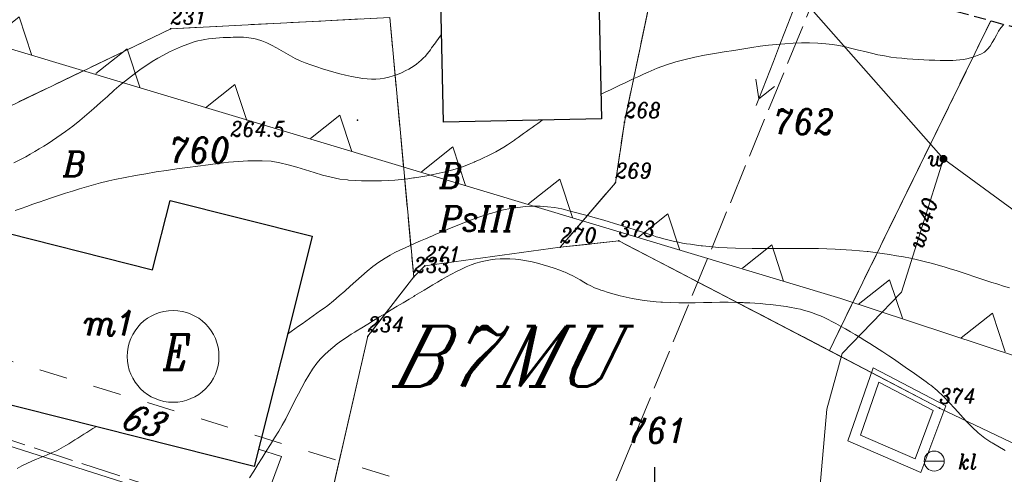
# Model space of a CAD drawing. Header units: metres. Extents: x 7435600 to 7436400, y 5537603 to 5538250.
# Tile 28 of 43: x 7435968 to 7436017, y 5537952 to 5537975. Entities that reach past the tile are written whole.
import ezdxf
from ezdxf.enums import TextEntityAlignment as Align

# ---------------------------------------------------------------- set-up
doc = ezdxf.new("R2010")
doc.units = ezdxf.units.M
doc.header["$MEASUREMENT"] = 0
for name, pattern in [('1.4_1.4', [2.8, 1.4, -1.4]), ('1.5_0.5', [2, 1.5, -0.5]), ('2', [0.9, 0.6, -0.3]), ('218-500', [1, 0.5, -0.5]), ('219-500', [0]), ('3117-500', [0]), ('mz2.0_0.5', [2.5, 2, -0.5])]:
    doc.linetypes.add(name, pattern=pattern)
doc.layers.get('0').update_dxf_attribs({"color": 2, "linetype": 'CONTINUOUS', "lineweight": 5})
doc.layers.add('!ramka', color=2, linetype='CONTINUOUS', lineweight=0)
doc.layers.add('BUIB02_02', color=7, linetype='CONTINUOUS', lineweight=0)
for name, color, linetype in [('203-Punkt załamania granicy działki nie stabilizowany', 7, 'CONTINUOUS'), ('203-Punkt załamania granicy działki nie stabilizowany-Atr104', 7, 'CONTINUOUS'), ('209-Opis konturu klasyfikacyjnego', 7, 'CONTINUOUS'), ('210-Oznaczenie użytku', 7, 'CONTINUOUS'), ('211-Nr działki', 7, 'CONTINUOUS'), ('217-Granica konturu klasyfikcyjnego', 7, 'CONTINUOUS'), ('218-Granica użytku', 7, 'CONTINUOUS'), ('219-Linia granicy', 7, 'CONTINUOUS'), ('238-Punkt adresowy budynku', 7, 'CONTINUOUS'), ('312-Budynek (powierzchnia)', 7, 'CONTINUOUS'), ('312-Numer ewidencyjny budynku-Atr124', 7, 'CONTINUOUS'), ('811-Warstwica ciągła linia', 7, 'CONTINUOUS'), ('814-Warstwica pogrubiona linia', 7, 'CONTINUOUS'), ('995-Tekst dodatkowy duży', 7, 'CONTINUOUS'), ('Miejsce błędu lub ostrzeżenia po kontroli', 7, 'CONTINUOUS'), ('murek oporowy (linia)', 7, 'CONTINUOUS'), ('Nieprzekraczalna linia zabudowy', 7, 'CONTINUOUS'), ('ogrodzenie trwałe (linia)', 7, 'CONTINUOUS'), ('osadnik kanalizacji lokalnej (dół Chambeau) (punkt)', 7, 'CONTINUOUS'), ('osadnik kanalizacji lokalnej (dół Chambeau) (punkt)-Atr17', 7, 'CONTINUOUS'), ('przewód elektroenergetyczny niskiego napięcia (linia) - symbol', 7, 'CONTINUOUS'), ('przewód gazowy (linia)', 7, 'CONTINUOUS'), ('przewód telekomunikacyjny (linia)', 7, 'CONTINUOUS'), ('przewód telekomunikacyjny - projektowany lub w budowie (linia) - ob. projektowany', 7, 'CONTINUOUS'), ('przewód wodociągowy (linia)', 7, 'CONTINUOUS'), ('przewód wodociągowy (linia)-Atr1', 7, 'CONTINUOUS'), ('punkt wysokościowy naturalny', 7, 'CONTINUOUS'), ('punkt wysokościowy naturalny-Atr2', 7, 'CONTINUOUS'), ('Wstawianie ramki sekcyjnej z opisem', 7, 'CONTINUOUS'), ('Zakres', 7, 'CONTINUOUS'), ('zasuwa - siec wodociągowa (punkt)', 7, 'CONTINUOUS'), ('zasuwa - siec wodociągowa (punkt)-Atr17', 7, 'CONTINUOUS')]:
    doc.layers.add(name, color=color, linetype=linetype)
doc.styles.get("Standard").update_dxf_attribs({"font": 'italic_1250.shx', "width": 0.75})
doc.linetypes.add('450-500k', pattern='A,2.5,0,[7,ksztalty.shx,S=0.714,R=0,X=0,Y=0],2.5', length=5)
doc.linetypes.add('902-500', pattern='A,3.75,0,[1,ksztalty.shx,S=0.5,R=0,X=0,Y=0],3.75', length=7.5)

# ---------------------------------------------------------------- blocks, each defined once
blk = doc.blocks.new('203')
at = {"linetype": 'Continuous', "lineweight": 0}
h = blk.add_hatch(color=0, dxfattribs=at)
edge = h.paths.add_edge_path()
edge.add_arc((0, 0), 0.045, 0, 360)
blk = doc.blocks.new('US07')
at = {"color": 0, "linetype": 'Continuous', "lineweight": 13}
for q in [(-0.5, 0), (0.5, 0)]:
    blk.add_line((0, 0), q, dxfattribs=at)
blk.add_circle((0, 0), 0.5, dxfattribs=at)
blk = doc.blocks.new('PE04')
at = {"color": 0, "linetype": 'Continuous', "lineweight": 13}
for p, q in [((4.65, 0), (3.784, 0.5)), ((0.65, 0), (0, 0)), ((0.65, 0), (1.65, 0)), ((1.65, 0), (2.65, 0)), ((2.65, 0), (3.65, 0)), ((3.65, 0), (4.65, 0)), ((4.65, 0), (3.784, -0.5)), ((4.65, 0), (5, 0))]:
    blk.add_line(p, q, dxfattribs=at)
blk = doc.blocks.new('US25')
at = {"linetype": 'Continuous', "lineweight": 0}
h = blk.add_hatch(color=0, dxfattribs=at)
edge = h.paths.add_edge_path()
edge.add_arc((0, 0), 0.2, 0, 360)
blk = doc.blocks.new('PW01')
at = {"linetype": 'Continuous', "lineweight": 13}
h = blk.add_hatch(color=0, dxfattribs=at)
edge = h.paths.add_edge_path()
edge.add_arc((0, 0), 0.045, 0, 360)
blk = doc.blocks.new('RAMKA500K')
at = {"color": 0}
for p, q in [((0, 197.5), (0, 202.5)), ((400, 197.5), (400, 202.5))]:
    blk.add_line(p, q, dxfattribs=at)

msp = doc.modelspace()

# ---------------------------------------------------------------- linework, layer by layer
at = {"layer": '!ramka', "color": 251, "linetype": 'Continuous', "lineweight": 13}
msp.add_3dface([(7435692.445, 5538052.761), (7436192.445, 5538052.761), (7436192.445, 5537747.761), (7435692.445, 5537747.761)], dxfattribs=at)
at = {"layer": '217-Granica konturu klasyfikcyjnego', "color": 3, "linetype": '1.5_0.5', "lineweight": 13, "flags": 128}
for points in [[(7436000.48, 5537979.189), (7435998.48, 5537969.7)], [(7435998.48, 5537969.7), (7436000.48, 5537979.189)], [(7435975.85, 5537974.36), (7435986.78, 5537974.92)], [(7435986.78, 5537974.92), (7435987.97, 5537961.98)], [(7436008.7, 5537958.31), (7436016.748, 5537974.748)], [(7436016.748, 5537974.748), (7436008.7, 5537958.31)], [(7435962.86, 5537968.11), (7435975.85, 5537974.36)], [(7435998.48, 5537969.7), (7435998.03, 5537966.68)], [(7435998.03, 5537966.68), (7435998.48, 5537969.7)], [(7435998.03, 5537966.68), (7435995.28, 5537963.46)], [(7435995.28, 5537963.46), (7435998.03, 5537966.68)], [(7435995.28, 5537963.46), (7435998.2, 5537963.78)], [(7435998.2, 5537963.78), (7435995.28, 5537963.46)], [(7435998.2, 5537963.78), (7436008.7, 5537958.31)], [(7436008.7, 5537958.31), (7435998.2, 5537963.78)], [(7435987.97, 5537961.98), (7435985.68, 5537959.02)], [(7435985.68, 5537959.02), (7435982.96, 5537947.11)]]:
    msp.add_lwpolyline(points, dxfattribs=at)
at = {"layer": '218-Granica użytku', "color": 3, "linetype": '218-500', "lineweight": 13, "flags": 128}
for points in [[(7436008.7, 5537958.31), (7436016.748, 5537974.748)], [(7436016.748, 5537974.748), (7436008.7, 5537958.31)]]:
    msp.add_lwpolyline(points, dxfattribs=at)
at = {"layer": '219-Linia granicy', "color": 96, "linetype": '219-500', "lineweight": 13, "flags": 128}
for points in [[(7436000.48, 5537979.189), (7435998.48, 5537969.7)], [(7435975.85, 5537974.36), (7435986.78, 5537974.92)], [(7435986.78, 5537974.92), (7435987.97, 5537961.98)], [(7435962.86, 5537968.11), (7435975.85, 5537974.36)], [(7435998.48, 5537969.7), (7435998.03, 5537966.68)], [(7435998.03, 5537966.68), (7435995.28, 5537963.46)], [(7435995.28, 5537963.46), (7435998.2, 5537963.78)], [(7435998.2, 5537963.78), (7436014.19, 5537955.44)], [(7435995.28, 5537963.46), (7435988.52, 5537962.53)], [(7435987.97, 5537961.98), (7435988.52, 5537962.53)], [(7435987.97, 5537961.98), (7435985.68, 5537959.02)], [(7435985.68, 5537959.02), (7435982.96, 5537947.11)], [(7436014.19, 5537955.44), (7436021.62, 5537951.9)]]:
    msp.add_lwpolyline(points, dxfattribs=at)
at = {"layer": '312-Budynek (powierzchnia)', "color": 251, "linetype": 'Continuous', "lineweight": 25, "flags": 128}
for points in [[(7435989.46, 5537969.7), (7435989.18, 5537982.56)], [(7435997.109, 5537980.486), (7435997.34, 5537969.87)], [(7435997.34, 5537969.87), (7435989.46, 5537969.7)], [(7435974.94, 5537962.34), (7435975.82, 5537965.8)], [(7435975.82, 5537965.8), (7435982.91, 5537964.01)], [(7435966.53, 5537964.47), (7435974.94, 5537962.34)], [(7435982.91, 5537964.01), (7435982.04, 5537960.54)], [(7435982.04, 5537960.54), (7435980.01, 5537952.52)], [(7435980.01, 5537952.52), (7435964.5, 5537956.43)]]:
    msp.add_lwpolyline(points, dxfattribs=at)
at = {"layer": '811-Warstwica ciągła linia', "color": 32, "linetype": 'Continuous', "lineweight": 13, "flags": 128}
for points in [[(7435968.035, 5537967.673), (7435968.39, 5537967.85), (7435968.62, 5537967.974), (7435968.847, 5537968.101), (7435969.073, 5537968.232), (7435969.296, 5537968.367), (7435969.517, 5537968.504), (7435969.737, 5537968.644), (7435969.955, 5537968.787), (7435970.172, 5537968.932), (7435970.386, 5537969.08), (7435970.6, 5537969.23), (7435970.967, 5537969.502), (7435971.324, 5537969.786), (7435971.672, 5537970.08), (7435972.015, 5537970.38), (7435972.355, 5537970.684), (7435972.695, 5537970.989), (7435973.038, 5537971.292), (7435973.386, 5537971.59), (7435973.743, 5537971.88), (7435974.11, 5537972.16), (7435974.38, 5537972.354), (7435974.653, 5537972.54), (7435974.929, 5537972.719), (7435975.21, 5537972.889), (7435975.495, 5537973.05), (7435975.786, 5537973.201), (7435976.083, 5537973.343), (7435976.387, 5537973.473), (7435976.7, 5537973.593), (7435977.02, 5537973.7), (7435977.2, 5537973.751), (7435977.381, 5537973.794), (7435977.561, 5537973.828), (7435977.742, 5537973.856), (7435977.923, 5537973.878), (7435978.104, 5537973.894), (7435978.286, 5537973.907), (7435978.467, 5537973.917), (7435978.648, 5537973.924), (7435978.83, 5537973.93), (7435978.96, 5537973.934), (7435979.09, 5537973.937), (7435979.22, 5537973.938), (7435979.35, 5537973.937), (7435979.481, 5537973.933), (7435979.611, 5537973.925), (7435979.741, 5537973.912), (7435979.871, 5537973.895), (7435980.001, 5537973.871), (7435980.13, 5537973.84), (7435980.391, 5537973.758), (7435980.642, 5537973.657), (7435980.885, 5537973.542), (7435981.123, 5537973.415), (7435981.357, 5537973.282), (7435981.59, 5537973.146), (7435981.824, 5537973.012), (7435982.063, 5537972.883), (7435982.307, 5537972.765), (7435982.56, 5537972.66), (7435982.845, 5537972.556), (7435983.132, 5537972.456), (7435983.419, 5537972.361), (7435983.706, 5537972.272), (7435983.994, 5537972.189), (7435984.283, 5537972.112), (7435984.572, 5537972.043), (7435984.861, 5537971.98), (7435985.151, 5537971.926), (7435985.44, 5537971.88), (7435985.652, 5537971.856), (7435985.865, 5537971.846), (7435986.08, 5537971.85), (7435986.296, 5537971.868), (7435986.511, 5537971.899), (7435986.727, 5537971.944), (7435986.942, 5537972.004), (7435987.156, 5537972.078), (7435987.369, 5537972.167), (7435987.58, 5537972.27), (7435987.722, 5537972.348), (7435987.858, 5537972.429), (7435987.988, 5537972.513), (7435988.112, 5537972.601), (7435988.23, 5537972.693), (7435988.343, 5537972.79), (7435988.45, 5537972.892), (7435988.552, 5537972.999), (7435988.649, 5537973.111), (7435988.74, 5537973.23), (7435988.803, 5537973.316), (7435988.865, 5537973.402), (7435988.927, 5537973.487), (7435988.99, 5537973.573), (7435989.052, 5537973.659), (7435989.114, 5537973.745), (7435989.175, 5537973.831), (7435989.237, 5537973.917), (7435989.299, 5537974.004), (7435989.36, 5537974.09)], [(7435981.68, 5537959.13), (7435981.862, 5537959.259), (7435982.045, 5537959.389), (7435982.227, 5537959.519), (7435982.409, 5537959.649), (7435982.591, 5537959.779), (7435982.773, 5537959.909), (7435982.955, 5537960.039), (7435983.136, 5537960.169), (7435983.318, 5537960.3), (7435983.5, 5537960.43), (7435983.68, 5537960.563), (7435983.97, 5537960.793), (7435984.253, 5537961.033), (7435984.531, 5537961.279), (7435984.807, 5537961.529), (7435985.082, 5537961.778), (7435985.36, 5537962.025), (7435985.644, 5537962.266), (7435985.935, 5537962.497), (7435986.237, 5537962.717), (7435986.36, 5537962.8), (7435986.55, 5537962.92), (7435986.791, 5537963.062), (7435987.036, 5537963.194), (7435987.285, 5537963.319), (7435987.537, 5537963.439), (7435987.791, 5537963.553), (7435988.047, 5537963.665), (7435988.304, 5537963.776), (7435988.561, 5537963.886), (7435988.819, 5537963.998), (7435988.87, 5537964.02), (7435989.076, 5537964.11), (7435989.372, 5537964.238), (7435989.668, 5537964.363), (7435989.965, 5537964.485), (7435990.262, 5537964.604), (7435990.561, 5537964.719), (7435990.861, 5537964.831), (7435991.163, 5537964.939), (7435991.468, 5537965.042), (7435991.776, 5537965.141), (7435991.87, 5537965.17), (7435992.087, 5537965.233), (7435992.444, 5537965.323), (7435992.806, 5537965.396), (7435993.171, 5537965.451), (7435993.538, 5537965.488), (7435993.906, 5537965.506), (7435994.273, 5537965.504), (7435994.638, 5537965.482), (7435994.999, 5537965.438), (7435995.355, 5537965.371), (7435995.49, 5537965.34), (7435995.706, 5537965.286), (7435996.034, 5537965.202), (7435996.361, 5537965.116), (7435996.687, 5537965.027), (7435997.014, 5537964.936), (7435997.34, 5537964.843), (7435997.665, 5537964.748), (7435997.991, 5537964.652), (7435998.315, 5537964.554), (7435998.64, 5537964.454), (7435998.75, 5537964.42), (7435998.963, 5537964.352), (7435999.121, 5537964.301), (7435999.279, 5537964.249), (7435999.436, 5537964.196), (7435999.593, 5537964.144), (7435999.751, 5537964.092), (7435999.908, 5537964.04), (7436000.067, 5537963.99), (7436000.226, 5537963.941), (7436000.33, 5537963.91), (7436000.386, 5537963.894), (7436000.581, 5537963.841), (7436000.777, 5537963.793), (7436000.973, 5537963.749), (7436001.171, 5537963.709), (7436001.369, 5537963.673), (7436001.568, 5537963.64), (7436001.768, 5537963.61), (7436001.967, 5537963.583), (7436002.167, 5537963.557), (7436002.31, 5537963.54), (7436002.367, 5537963.533), (7436003.191, 5537963.458), (7436004.017, 5537963.415), (7436004.845, 5537963.396), (7436005.674, 5537963.393), (7436006.503, 5537963.397), (7436007.332, 5537963.4), (7436008.161, 5537963.395), (7436008.988, 5537963.372), (7436009.814, 5537963.324), (7436010.58, 5537963.25), (7436010.637, 5537963.243), (7436010.99, 5537963.199), (7436011.342, 5537963.151), (7436011.693, 5537963.098), (7436012.044, 5537963.041), (7436012.393, 5537962.979), (7436012.742, 5537962.911), (7436013.09, 5537962.837), (7436013.436, 5537962.756), (7436013.782, 5537962.669), (7436014.07, 5537962.59), (7436014.126, 5537962.574), (7436014.427, 5537962.485), (7436014.726, 5537962.392), (7436015.024, 5537962.296), (7436015.321, 5537962.198), (7436015.617, 5537962.098), (7436015.913, 5537961.998), (7436016.21, 5537961.899), (7436016.507, 5537961.801), (7436016.805, 5537961.705), (7436017.05, 5537961.63), (7436017.105, 5537961.613), (7436017.393, 5537961.525), (7436017.68, 5537961.436)], [(7435979.787, 5537951.97), (7435979.993, 5537952.302), (7435980.201, 5537952.634), (7435980.41, 5537952.964), (7435980.62, 5537953.295), (7435980.828, 5537953.625), (7435981.035, 5537953.957), (7435981.24, 5537954.29), (7435981.418, 5537954.594), (7435981.587, 5537954.903), (7435981.749, 5537955.215), (7435981.908, 5537955.529), (7435982.066, 5537955.845), (7435982.225, 5537956.159), (7435982.389, 5537956.473), (7435982.559, 5537956.783), (7435982.738, 5537957.089), (7435982.93, 5537957.39), (7435983.141, 5537957.677), (7435983.323, 5537957.891), (7435983.517, 5537958.093), (7435983.722, 5537958.285), (7435983.937, 5537958.467), (7435984.159, 5537958.641), (7435984.387, 5537958.807), (7435984.62, 5537958.966), (7435984.855, 5537959.12), (7435985.03, 5537959.23), (7435985.093, 5537959.269), (7435985.386, 5537959.45), (7435985.679, 5537959.63), (7435985.972, 5537959.81), (7435986.265, 5537959.988), (7435986.559, 5537960.166), (7435986.853, 5537960.343), (7435987.148, 5537960.52), (7435987.443, 5537960.696), (7435987.738, 5537960.872), (7435987.97, 5537961.01), (7435988.033, 5537961.048), (7435988.26, 5537961.184), (7435988.484, 5537961.319), (7435988.706, 5537961.453), (7435988.929, 5537961.587), (7435989.153, 5537961.72), (7435989.381, 5537961.852), (7435989.613, 5537961.984), (7435989.851, 5537962.115), (7435990.097, 5537962.246), (7435990.28, 5537962.34), (7435990.351, 5537962.375), (7435990.59, 5537962.485), (7435990.83, 5537962.581), (7435991.071, 5537962.664), (7435991.312, 5537962.734), (7435991.554, 5537962.791), (7435991.796, 5537962.835), (7435992.038, 5537962.866), (7435992.28, 5537962.885), (7435992.521, 5537962.892), (7435992.69, 5537962.89), (7435992.762, 5537962.887), (7435993.039, 5537962.868), (7435993.316, 5537962.835), (7435993.593, 5537962.79), (7435993.871, 5537962.734), (7435994.148, 5537962.667), (7435994.425, 5537962.591), (7435994.702, 5537962.506), (7435994.978, 5537962.414), (7435995.255, 5537962.316), (7435995.46, 5537962.24), (7435995.531, 5537962.212), (7435995.725, 5537962.127), (7435995.912, 5537962.033), (7435996.094, 5537961.934), (7435996.273, 5537961.832), (7435996.451, 5537961.729), (7435996.629, 5537961.628), (7435996.809, 5537961.532), (7435996.994, 5537961.443), (7435997.184, 5537961.364), (7435997.31, 5537961.32), (7435997.381, 5537961.297), (7435997.676, 5537961.206), (7435997.971, 5537961.121), (7435998.268, 5537961.043), (7435998.565, 5537960.972), (7435998.864, 5537960.909), (7435999.164, 5537960.853), (7435999.464, 5537960.805), (7435999.766, 5537960.766), (7436000.07, 5537960.737), (7436000.3, 5537960.72), (7436000.374, 5537960.716), (7436000.783, 5537960.699), (7436001.193, 5537960.692), (7436001.604, 5537960.693), (7436002.014, 5537960.698), (7436002.424, 5537960.706), (7436002.834, 5537960.714), (7436003.244, 5537960.719), (7436003.654, 5537960.719), (7436004.064, 5537960.713), (7436004.4, 5537960.7), (7436004.474, 5537960.696), (7436004.733, 5537960.683), (7436004.991, 5537960.667), (7436005.25, 5537960.65), (7436005.508, 5537960.629), (7436005.766, 5537960.605), (7436006.024, 5537960.577), (7436006.281, 5537960.545), (7436006.539, 5537960.507), (7436006.796, 5537960.464), (7436006.98, 5537960.43), (7436007.053, 5537960.415), (7436007.259, 5537960.368), (7436007.463, 5537960.315), (7436007.665, 5537960.254), (7436007.864, 5537960.188), (7436008.061, 5537960.115), (7436008.256, 5537960.036), (7436008.449, 5537959.951), (7436008.64, 5537959.861), (7436008.829, 5537959.765), (7436008.95, 5537959.7), (7436009.016, 5537959.664), (7436009.263, 5537959.527), (7436009.509, 5537959.388), (7436009.753, 5537959.247), (7436009.995, 5537959.104), (7436010.235, 5537958.96), (7436010.474, 5537958.813), (7436010.712, 5537958.665), (7436010.949, 5537958.515), (7436011.186, 5537958.363), (7436011.36, 5537958.25), (7436011.422, 5537958.209), (7436011.66, 5537958.052), (7436011.898, 5537957.892), (7436012.134, 5537957.732), (7436012.368, 5537957.57), (7436012.602, 5537957.406), (7436012.835, 5537957.242), (7436013.067, 5537957.077), (7436013.299, 5537956.911), (7436013.529, 5537956.744), (7436013.7, 5537956.62), (7436013.759, 5537956.576), (7436014.082, 5537956.312), (7436014.385, 5537956.025), (7436014.676, 5537955.724), (7436014.958, 5537955.413), (7436015.239, 5537955.098), (7436015.524, 5537954.788), (7436015.818, 5537954.486), (7436016.127, 5537954.2), (7436016.458, 5537953.936), (7436016.75, 5537953.74), (7436016.815, 5537953.701), (7436017.465, 5537953.331)], [(7435968.2, 5537952.43), (7435968.434, 5537952.56), (7435968.673, 5537952.678), (7435968.918, 5537952.788), (7435969.165, 5537952.892), (7435969.414, 5537952.994), (7435969.662, 5537953.096), (7435969.908, 5537953.202), (7435970.151, 5537953.314), (7435970.389, 5537953.436), (7435970.62, 5537953.57), (7435970.77, 5537953.664), (7435970.92, 5537953.758), (7435971.07, 5537953.852), (7435971.22, 5537953.946), (7435971.37, 5537954.04), (7435971.52, 5537954.134), (7435971.67, 5537954.228), (7435971.82, 5537954.322), (7435971.97, 5537954.416), (7435972.12, 5537954.51)]]:
    msp.add_lwpolyline(points, dxfattribs=at)
at = {"layer": '814-Warstwica pogrubiona linia', "color": 32, "linetype": 'Continuous', "lineweight": 13, "flags": 128}
for points in [[(7435997.32, 5537971.1), (7435997.554, 5537971.209), (7435997.788, 5537971.318), (7435998.022, 5537971.429), (7435998.255, 5537971.539), (7435998.489, 5537971.65), (7435998.722, 5537971.761), (7435998.956, 5537971.872), (7435999.19, 5537971.982), (7435999.425, 5537972.091), (7435999.66, 5537972.2), (7436000.112, 5537972.392), (7436000.573, 5537972.558), (7436001.041, 5537972.703), (7436001.516, 5537972.828), (7436001.995, 5537972.937), (7436002.479, 5537973.034), (7436002.965, 5537973.122), (7436003.454, 5537973.203), (7436003.942, 5537973.281), (7436004.43, 5537973.36), (7436004.839, 5537973.424), (7436005.248, 5537973.483), (7436005.659, 5537973.535), (7436006.071, 5537973.578), (7436006.483, 5537973.613), (7436006.894, 5537973.637), (7436007.305, 5537973.651), (7436007.715, 5537973.651), (7436008.123, 5537973.638), (7436008.53, 5537973.61), (7436008.856, 5537973.572), (7436009.18, 5537973.518), (7436009.503, 5537973.452), (7436009.826, 5537973.378), (7436010.149, 5537973.298), (7436010.472, 5537973.217), (7436010.795, 5537973.138), (7436011.118, 5537973.065), (7436011.444, 5537973.001), (7436011.77, 5537972.95), (7436012.041, 5537972.916), (7436012.313, 5537972.887), (7436012.586, 5537972.862), (7436012.859, 5537972.841), (7436013.133, 5537972.822), (7436013.406, 5537972.807), (7436013.68, 5537972.795), (7436013.954, 5537972.785), (7436014.227, 5537972.776), (7436014.5, 5537972.77), (7436014.677, 5537972.769), (7436014.854, 5537972.774), (7436015.031, 5537972.785), (7436015.206, 5537972.804), (7436015.382, 5537972.829), (7436015.557, 5537972.863), (7436015.731, 5537972.906), (7436015.905, 5537972.957), (7436016.078, 5537973.018), (7436016.25, 5537973.09), (7436016.432, 5537973.197), (7436016.585, 5537973.334), (7436016.714, 5537973.495), (7436016.828, 5537973.672), (7436016.932, 5537973.859), (7436017.033, 5537974.048), (7436017.139, 5537974.233), (7436017.256, 5537974.406), (7436017.391, 5537974.561), (7436017.402, 5537974.57)], [(7435968.095, 5537965.29), (7435968.387, 5537965.397), (7435968.681, 5537965.501), (7435968.976, 5537965.603), (7435969.272, 5537965.704), (7435969.29, 5537965.71), (7435969.568, 5537965.805), (7435969.913, 5537965.922), (7435970.258, 5537966.039), (7435970.603, 5537966.153), (7435970.949, 5537966.264), (7435971.296, 5537966.372), (7435971.644, 5537966.475), (7435971.994, 5537966.574), (7435972.346, 5537966.667), (7435972.7, 5537966.754), (7435972.77, 5537966.77), (7435973.057, 5537966.834), (7435973.573, 5537966.942), (7435974.09, 5537967.041), (7435974.607, 5537967.132), (7435975.126, 5537967.216), (7435975.645, 5537967.295), (7435976.165, 5537967.369), (7435976.686, 5537967.441), (7435977.207, 5537967.51), (7435977.728, 5537967.579), (7435977.96, 5537967.61), (7435978.251, 5537967.647), (7435978.492, 5537967.675), (7435978.733, 5537967.699), (7435978.975, 5537967.721), (7435979.217, 5537967.74), (7435979.458, 5537967.756), (7435979.7, 5537967.768), (7435979.941, 5537967.776), (7435980.181, 5537967.78), (7435980.37, 5537967.78), (7435980.421, 5537967.779), (7435980.855, 5537967.748), (7435981.287, 5537967.678), (7435981.717, 5537967.577), (7435982.145, 5537967.456), (7435982.572, 5537967.324), (7435983, 5537967.189), (7435983.428, 5537967.062), (7435983.856, 5537966.951), (7435984.287, 5537966.866), (7435984.67, 5537966.82), (7435984.72, 5537966.816), (7435985.046, 5537966.795), (7435985.374, 5537966.78), (7435985.703, 5537966.773), (7435986.033, 5537966.773), (7435986.363, 5537966.779), (7435986.694, 5537966.794), (7435987.024, 5537966.815), (7435987.354, 5537966.845), (7435987.683, 5537966.882), (7435987.96, 5537966.92), (7435988.011, 5537966.928), (7435988.321, 5537966.976), (7435988.629, 5537967.029), (7435988.936, 5537967.088), (7435989.242, 5537967.153), (7435989.546, 5537967.226), (7435989.848, 5537967.306), (7435990.148, 5537967.397), (7435990.447, 5537967.497), (7435990.743, 5537967.608), (7435990.99, 5537967.71), (7435991.038, 5537967.731), (7435991.25, 5537967.825), (7435991.459, 5537967.921), (7435991.665, 5537968.02), (7435991.869, 5537968.123), (7435992.07, 5537968.229), (7435992.269, 5537968.339), (7435992.464, 5537968.454), (7435992.656, 5537968.574), (7435992.845, 5537968.699), (7435992.99, 5537968.8), (7435993.031, 5537968.83), (7435993.172, 5537968.931), (7435993.313, 5537969.032), (7435993.454, 5537969.133), (7435993.595, 5537969.234), (7435993.736, 5537969.335), (7435993.877, 5537969.436), (7435994.018, 5537969.537), (7435994.159, 5537969.638), (7435994.3, 5537969.739), (7435994.4, 5537969.81)]]:
    msp.add_lwpolyline(points, dxfattribs=at)
at = {"layer": 'BUIB02_02', "color": 122, "linetype": 'Continuous', "lineweight": 13}
msp.add_circle((7435975.97, 5537958.02), 2.289, dxfattribs=at)
at = {"layer": 'Miejsce błędu lub ostrzeżenia po kontroli', "color": 214, "linetype": '1.4_1.4', "lineweight": 13, "flags": 128}
msp.add_lwpolyline([(7435942.54, 5537965.49), (7435996.65, 5537949.04), (7436064.9, 5537926.91), (7436099.32, 5537915.75), (7436131.86, 5537901.49)], dxfattribs=at)
at = {"layer": 'murek oporowy (linia)', "color": 251, "linetype": '450-500k', "lineweight": 13}
for p, q in [((7436009.628, 5537953.813), (7436010.889, 5537957.446)), ((7436010.889, 5537957.446), (7436014.501, 5537955.559)), ((7436014.501, 5537955.559), (7436013.262, 5537952.236)), ((7436013.262, 5537952.236), (7436009.628, 5537953.813))]:
    msp.add_line(p, q, dxfattribs=at)
at = {"layer": 'murek oporowy (linia)', "color": 251, "lineweight": 13}
for p, q in [((7436010.252, 5537954.087), (7436011.171, 5537956.734)), ((7436011.171, 5537956.734), (7436013.879, 5537955.321)), ((7436013.879, 5537955.321), (7436012.978, 5537952.904)), ((7436012.978, 5537952.904), (7436010.252, 5537954.087))]:
    msp.add_line(p, q, dxfattribs=at)
at = {"layer": 'Nieprzekraczalna linia zabudowy', "color": 251, "linetype": '3117-500', "lineweight": 13, "flags": 128}
msp.add_lwpolyline([(7436132.87, 5537917.47), (7436105.98, 5537928.56), (7436069.68, 5537940.95), (7436009.28, 5537960.91), (7435960.76, 5537975.49), (7435944.26, 5537980.85)], dxfattribs=at)
msp.add_lwpolyline([(7436132.87, 5537917.47), (7436105.98, 5537928.56), (7436069.68, 5537940.95), (7436009.28, 5537960.91), (7435960.76, 5537975.49), (7435944.26, 5537980.85)], dxfattribs=at)
msp.add_lwpolyline([(7436132.87, 5537917.47), (7436105.98, 5537928.56), (7436069.68, 5537940.95), (7436009.28, 5537960.91), (7435960.76, 5537975.49), (7435944.26, 5537980.85)], dxfattribs=at)
at = {"layer": 'Nieprzekraczalna linia zabudowy', "color": 251, "linetype": '3117-500', "lineweight": 13, "elevation": 0, "flags": 128}
for points in [[(7435968.926, 5537973.023), (7435968.292, 5537974.947), (7435966.728, 5537973.709)], [(7435974.313, 5537971.442), (7435973.679, 5537973.366), (7435972.115, 5537972.128)], [(7435979.648, 5537969.777), (7435979.055, 5537971.576), (7435977.593, 5537970.418)], [(7435984.882, 5537968.244), (7435984.289, 5537970.043), (7435982.827, 5537968.885)], [(7435990.553, 5537966.541), (7435989.919, 5537968.465), (7435988.356, 5537967.227)], [(7435995.894, 5537964.938), (7435995.261, 5537966.862), (7435993.697, 5537965.624)], [(7436001.236, 5537963.322), (7436000.643, 5537965.121), (7435999.181, 5537963.964)], [(7436006.417, 5537961.777), (7436005.825, 5537963.576), (7436004.362, 5537962.418)], [(7436012.34, 5537959.92), (7436011.706, 5537961.844), (7436010.142, 5537960.606)], [(7436017.476, 5537958.253), (7436016.842, 5537960.176), (7436015.278, 5537958.938)]]:
    msp.add_lwpolyline(points, dxfattribs=at)
at = {"layer": 'ogrodzenie trwałe (linia)', "color": 251, "linetype": '902-500', "lineweight": 13, "flags": 128}
for points in [[(7435982.21, 5537947.32), (7435983.13, 5537947.85), (7435985.68, 5537959.02), (7435987.97, 5537961.98), (7435988.52, 5537962.53), (7435995.28, 5537963.46), (7435998.03, 5537966.68), (7435998.48, 5537969.7), (7436000.48, 5537979.189)], [(7435995.28, 5537963.46), (7435998.2, 5537963.78), (7436008.7, 5537958.31), (7436014.19, 5537955.44), (7436021.62, 5537951.9), (7436017.93, 5537936.28), (7436001.21, 5537941.47)]]:
    msp.add_lwpolyline(points, dxfattribs=at)
at = {"layer": 'przewód gazowy (linia)', "color": 40, "linetype": 'Continuous', "lineweight": 13, "flags": 128}
msp.add_lwpolyline([(7435979.37, 5537947.59), (7435981.37, 5537953.02), (7435980.23, 5537953.39)], dxfattribs=at)
at = {"layer": 'przewód telekomunikacyjny (linia)', "color": 30, "linetype": 'Continuous', "lineweight": 13, "flags": 128}
msp.add_lwpolyline([(7435981.96, 5537949.04), (7435962.29, 5537955.3), (7435943.75, 5537963.85)], dxfattribs=at)
at = {"layer": 'przewód telekomunikacyjny - projektowany lub w budowie (linia) - ob. projektowany', "color": 30, "linetype": 'mz2.0_0.5', "lineweight": 13, "flags": 128}
for points in [[(7435792.843, 5538009.737), (7435824.83, 5537998.33), (7435855.01, 5537989.2), (7435890.63, 5537977.66), (7435960.78, 5537956.17), (7435995.22, 5537944.87), (7436035.99, 5537931.9), (7436029.28, 5537911.61)], [(7435995.22, 5537944.87), (7436007.99, 5537975.98), (7436008.44, 5537977.016)]]:
    msp.add_lwpolyline(points, dxfattribs=at)
at = {"layer": 'przewód wodociągowy (linia)', "color": 5, "linetype": 'Continuous', "lineweight": 13, "flags": 128}
for points in [[(7436005.669, 5537977.772), (7436014.39, 5537967.87), (7436029.64, 5537956.72), (7436039.92, 5537949.42)], [(7436008.18, 5537950.85), (7436008.57, 5537955.39), (7436009.34, 5537958.17), (7436012.29, 5537961.23), (7436014.39, 5537967.87)]]:
    msp.add_lwpolyline(points, dxfattribs=at)
at = {"layer": 'Zakres', "color": 5, "linetype": '2', "lineweight": 30, "flags": 128}
msp.add_lwpolyline([(7435791.95, 5538004.83), (7435788.55, 5537993.08), (7435787.96, 5537986.53), (7435787.35, 5537979.77), (7435791.23, 5537966.98), (7435799.62, 5537956.58), (7435811.29, 5537950.08), (7435839.35, 5537940.91), (7435847.93, 5537935.74), (7435857.59, 5537931.73), (7435868.01, 5537930.77), (7435873.84, 5537931.1), (7435927.63, 5537913.78), (7435934.32, 5537910.49), (7435948.84, 5537901.62), (7435957.74, 5537897.76), (7436015.82, 5537881.67), (7436056.09, 5537869.29), (7436058.12, 5537868.73), (7436082.82, 5537862.73), (7436097.96, 5537862.42), (7436111.81, 5537868.54), (7436121.78, 5537879.94), (7436129.89, 5537894.76), (7436134.11, 5537909.18), (7436131.89, 5537924.04), (7436123.64, 5537936.6), (7436110.88, 5537944.55), (7436055.14, 5537964.31), (7436052.48, 5537965.13), (7436027.84, 5537971.72), (7435999.56, 5537979.44), (7435995.34, 5537981.24), (7435974.61, 5537991.35), (7435974.21, 5537991.54), (7435952.34, 5538001.86), (7435940.13, 5538005.1), (7435927.06, 5538006.13), (7435886.07, 5538018.53), (7435885.05, 5538018.82), (7435855.64, 5538026.76), (7435837.67, 5538033.11), (7435824.44, 5538035.07), (7435811.44, 5538031.93), (7435800.57, 5538024.15), (7435795.41, 5538016.01), (7435793.41, 5538012.85)], close=True, dxfattribs=at)

# ---------------------------------------------------------------- block references
at = {"layer": '203-Punkt załamania granicy działki nie stabilizowany', "color": 3, "linetype": 'Continuous', "lineweight": 13}
for p in [(7435975.85, 5537974.36), (7435998.48, 5537969.7), (7435998.03, 5537966.68), (7435998.2, 5537963.78), (7435995.28, 5537963.46), (7435988.52, 5537962.53), (7435987.97, 5537961.98), (7435985.68, 5537959.02), (7436014.19, 5537955.44)]:
    msp.add_blockref('203', p, dxfattribs=at)
at = {"layer": 'osadnik kanalizacji lokalnej (dół Chambeau) (punkt)', "color": 251, "linetype": 'Continuous', "lineweight": 13}
msp.add_blockref('US07', (7436013.93, 5537952.8), dxfattribs=at)
at = {"layer": 'przewód elektroenergetyczny niskiego napięcia (linia) - symbol', "color": 1, "linetype": 'Continuous', "lineweight": 13, "rotation": 248.671}
msp.add_blockref('PE04', (7436006.87, 5537975.19), dxfattribs=at)
at = {"layer": 'punkt wysokościowy naturalny', "color": 251, "linetype": 'Continuous', "lineweight": 13}
msp.add_blockref('PW01', (7435985.17, 5537969.8), dxfattribs=at)
at = {"layer": 'Wstawianie ramki sekcyjnej z opisem', "color": 251, "linetype": 'Continuous', "lineweight": 13}
for p in [(7435600, 5537750), (7436000, 5537750)]:
    msp.add_blockref('RAMKA500K', p, dxfattribs=at)
at = {"layer": 'zasuwa - siec wodociągowa (punkt)', "color": 251, "linetype": 'Continuous', "lineweight": 13}
msp.add_blockref('US25', (7436014.39, 5537967.87), dxfattribs=at)

# ---------------------------------------------------------------- texts
at = {"layer": '203-Punkt załamania granicy działki nie stabilizowany-Atr104', "color": 251, "lineweight": 13, "width": 0.9}
for s, p in [('231', (7435975.85, 5537974.36)), ('268', (7435998.48, 5537969.7)), ('269', (7435998.03, 5537966.68)), ('373', (7435998.2, 5537963.78)), ('270', (7435995.28, 5537963.46)), ('271', (7435988.52, 5537962.53)), ('233', (7435987.97, 5537961.98)), ('234', (7435985.68, 5537959.02)), ('374', (7436014.19, 5537955.44))]:
    msp.add_text(s, height=0.75, dxfattribs=at).set_placement(p, align=Align.BOTTOM_LEFT)
at = {"layer": '209-Opis konturu klasyfikacyjnego', "color": 96, "linetype": 'Continuous', "lineweight": 13, "width": 0.9}
msp.add_text('PsIII', height=1.25, dxfattribs=at).set_placement((7435989.26, 5537965.51), align=Align.TOP_LEFT)
at = {"layer": '210-Oznaczenie użytku', "color": 96, "linetype": 'Continuous', "lineweight": 13, "width": 0.9}
for p in [(7435970.48, 5537966.99), (7435989.26, 5537966.41)]:
    msp.add_text('B', height=1.25, dxfattribs=at).set_placement(p)
at = {"layer": '211-Nr działki', "color": 96, "linetype": 'Continuous', "lineweight": 13, "width": 0.9}
for s, p in [('762', (7436005.92, 5537969.1)), ('760', (7435975.79, 5537967.68)), ('761', (7435998.6, 5537953.7))]:
    msp.add_text(s, height=1.25, dxfattribs=at).set_placement(p)
at = {"layer": '238-Punkt adresowy budynku', "color": 251, "linetype": 'Continuous', "lineweight": 13, "oblique": 15, "width": 0.9}
msp.add_text('63', height=1.25, rotation=345.774, dxfattribs=at).set_placement((7435974.29, 5537954.22), align=Align.CENTER)
at = {"layer": '312-Numer ewidencyjny budynku-Atr124', "color": 251, "lineweight": 13, "width": 0.9}
msp.add_text('m1', height=1.25, dxfattribs=at).set_placement((7435972.83, 5537959.69), align=Align.MIDDLE_CENTER)
at = {"layer": '995-Tekst dodatkowy duży', "color": 214, "linetype": 'Continuous', "lineweight": 13, "oblique": 15, "width": 0.9}
msp.add_text('B7MU', height=3, dxfattribs=at).set_placement((7435986.9, 5537956.52))
at = {"layer": 'BUIB02_02', "color": 251, "linetype": 'Continuous', "lineweight": 13, "insert": (7435975.473, 5537959.119), "char_height": 1.7757, "attachment_point": 1}
msp.add_mtext('\\FITALIC_1250;\\H1x;\\W0.8;E', dxfattribs=at)
at = {"layer": 'osadnik kanalizacji lokalnej (dół Chambeau) (punkt)-Atr17', "color": 251, "lineweight": 13, "width": 0.9}
msp.add_text('kl', height=0.75, dxfattribs=at).set_placement((7436015.13, 5537952.39))
at = {"layer": 'przewód wodociągowy (linia)-Atr1', "color": 5, "lineweight": 13, "width": 0.9}
msp.add_text('wo40', height=0.75, rotation=72.449, dxfattribs=at).set_placement((7436012.99, 5537963.44), align=Align.MIDDLE_LEFT)
at = {"layer": 'punkt wysokościowy naturalny-Atr2', "color": 251, "lineweight": 13, "width": 0.9}
msp.add_text('264.5', height=0.75, dxfattribs=at).set_placement((7435978.83, 5537968.99))
at = {"layer": 'zasuwa - siec wodociągowa (punkt)-Atr17', "color": 251, "lineweight": 13, "width": 0.9}
msp.add_text('w', height=0.75, dxfattribs=at).set_placement((7436013.62, 5537967.52))

doc.saveas('drawing.dxf')
